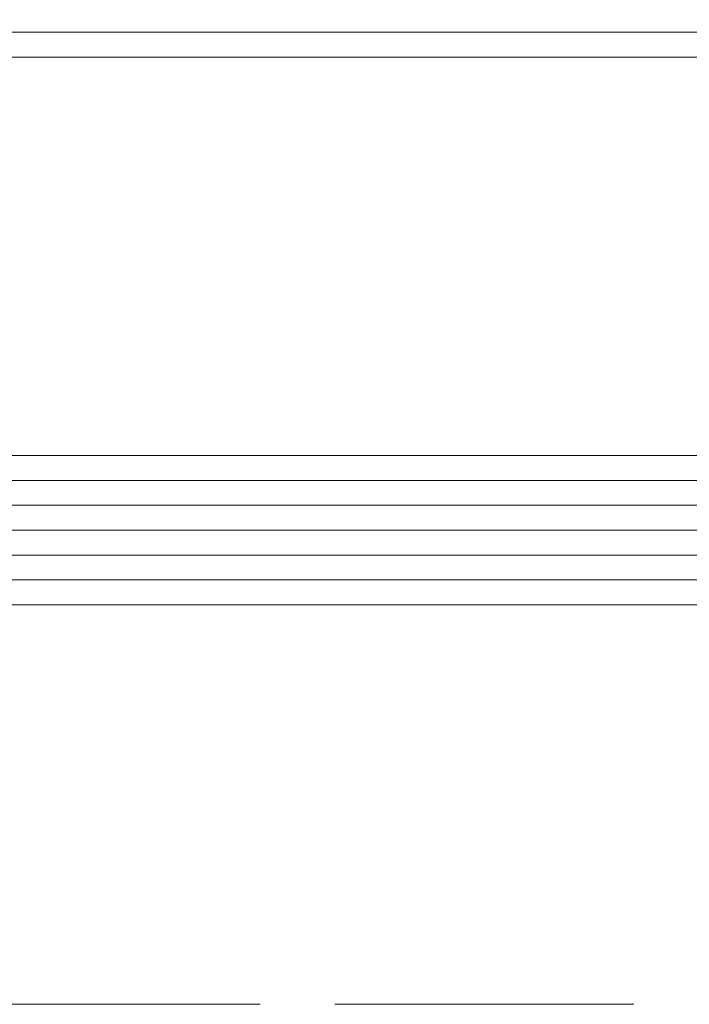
# Model space of a CAD drawing. Header units: inches. Extents: x -96941 to 10978768, y -673 to 1070890.
# Tile 49 of 256: x 55810 to 55837, y 3615 to 3655. Entities that reach past the tile are written whole.
import ezdxf

# ---------------------------------------------------------------- set-up
doc = ezdxf.new("R2010")
doc.units = ezdxf.units.IN
doc.linetypes.add('ACAD_ISO02W100', pattern=[15, 12, -3])
for name, color, linetype, lineweight in [('!_A_03_ČIARKOVANÁ', 41, 'ACAD_ISO02W100', 13), ('_MB_kreskowanie_szklo_0.09', 157, 'Continuous', 9), ('_MB_szklo_0.15', 142, 'Continuous', 15)]:
    doc.layers.add(name, color=color, linetype=linetype, lineweight=lineweight)

# ---------------------------------------------------------------- blocks, each defined once
blk = doc.blocks.new('*U648')
at = {"layer": '_MB_kreskowanie_szklo_0.09'}
for points in [[(0, -1), (928, -1)], [(0, -2), (928, -2)], [(0, -3), (928, -3)], [(0, -4), (928, -4)], [(0, -5), (928, -5)], [(0, -23), (928, -23)]]:
    blk.add_lwpolyline(points, dxfattribs=at)
at = {"layer": '_MB_szklo_0.15'}
for points in [[(928, 0), (0, 0), (0, -6), (928, -6)], [(928, -22), (0, -22), (0, -26), (928, -26)]]:
    blk.add_lwpolyline(points, dxfattribs=at)

msp = doc.modelspace()

# ---------------------------------------------------------------- linework, layer by layer
at = {"layer": '!_A_03_ČIARKOVANÁ', "color": 14, "true_color": 0xa30000}
msp.add_lwpolyline([(55657.735, 3615.404), (71960.735, 3615.404)], dxfattribs=at)

# ---------------------------------------------------------------- block references
at = {"color": 14, "true_color": 0xa30000, "xscale": -1, "rotation": 180}
msp.add_blockref('*U648', (55793.735, 3631.444), dxfattribs=at)

doc.saveas('drawing.dxf')
